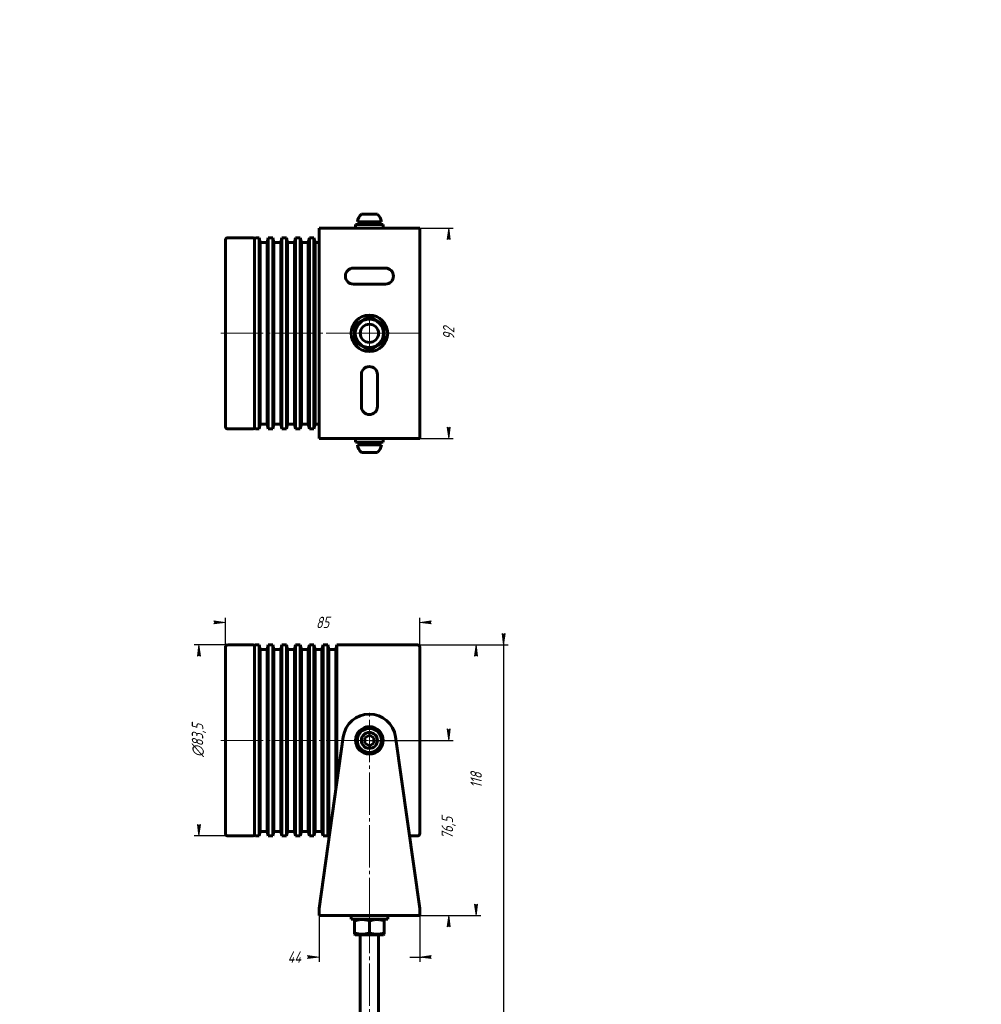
# Model space of a CAD drawing. Header units: millimetres. Extents: x 0 to 420, y 0 to 1188.
# Tile 4 of 4: x 0 to 420, y 758 to 1188. Entities that reach past the tile are written whole.
import ezdxf

# ---------------------------------------------------------------- set-up
doc = ezdxf.new("R2010")
doc.units = ezdxf.units.MM
for name, pattern in [('K5LT_AXLED', [23.00294876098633, 18.50294876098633, -1.5, 1.5, -1.5]), ('K5LT_BASIC', [0]), ('K5LT_THIN', [0])]:
    doc.linetypes.add(name, pattern=pattern)
doc.layers.add('Системный слой', color=7, linetype='Continuous')
doc.layers.add('Системный слой (1)', color=7, linetype='Continuous', true_color=0x909090)
doc.styles.add('KDIMTEXTSTYLE', font='GOST_AU.SHX', dxfattribs={"width": 0.96, "oblique": 15, "height": 5})
doc.dimstyles.new('KDIMSTYLE (1.00)', dxfattribs={"dimtxt": 5, "dimasz": 1, "dimexe": 2, "dimexo": 0, "dimgap": 1, "dimtad": 1, "dimtxsty": 'KDIMTEXTSTYLE', "dimsah": 1, "dimcen": 0, "dimdle": 1, "dimadec": 0, "dimazin": 0, "dimtfac": 0.667, "dimtmove": 0, "dimatfit": 3, "dimfxl": 0, "dimtvp": 1, "dimtolj": 1, "dimtzin": 0, "dimarcsym": 0})

# ---------------------------------------------------------------- blocks, each defined once
blk = doc.blocks.new('U0')
at = {"layer": 'Системный слой (1)', "color": 5, "linetype": 'K5LT_BASIC', "lineweight": 60, "true_color": 0x0000ff}
for p, q in [((89.8291244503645, 873.0026077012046), (89.8291244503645, 913.7526077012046)), ((89.8291244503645, 832.2526077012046), (89.8291244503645, 873.0026077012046))]:
    blk.add_line(p, q, dxfattribs=at)
blk = doc.blocks.new('U2')
at = {"layer": 'Системный слой (1)', "color": 5, "linetype": 'K5LT_BASIC', "lineweight": 60, "true_color": 0x0000ff}
for p, q in [((152.7291244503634, 788.1026077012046), (146.5541244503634, 788.1026077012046)), ((158.9041244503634, 788.1026077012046), (152.7291244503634, 788.1026077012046))]:
    blk.add_line(p, q, dxfattribs=at)
blk = doc.blocks.new('U3')
at = {"layer": 'Системный слой (1)', "color": 5, "linetype": 'K5LT_BASIC', "lineweight": 60, "true_color": 0x0000ff}
for p, q in [((102.5291244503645, 873.0026077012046), (102.5291244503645, 914.2526077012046)), ((102.5291244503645, 831.7526077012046), (102.5291244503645, 873.0026077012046))]:
    blk.add_line(p, q, dxfattribs=at)
blk = doc.blocks.new('KDIMARROW_01')
at = {"layer": 'Системный слой'}
blk.add_hatch(color=0, dxfattribs=at).paths.add_polyline_path([(0, 0), (-5, 0.658262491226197), (-4.5, 5.51091059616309e-16), (-5, -0.6582624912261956)])
at = {"layer": 'Системный слой', "color": 0, "linetype": 'K5LT_THIN', "lineweight": 18}
for p, q in [((-4.5, 5.51091059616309e-16), (-5, 0.658262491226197)), ((-5, 0.658262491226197), (0, 0)), ((0, 0), (-5, -0.6582624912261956)), ((-5, -0.6582624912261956), (-4.5, 5.51091059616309e-16))]:
    blk.add_line(p, q, dxfattribs=at)
at = {"layer": 'Системный слой (1)', "color": 0, "linetype": 'K5LT_THIN', "lineweight": 18}
blk.add_line((0, 0), (-1, 0), dxfattribs=at)
blk = doc.blocks.new('U62')
at = {"layer": 'Системный слой (1)', "color": 5, "linetype": 'K5LT_BASIC', "lineweight": 60, "true_color": 0x0000ff}
for p, q in [((108.0291244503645, 1090.671840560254), (108.0291244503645, 1050.921840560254)), ((108.0291244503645, 1050.921840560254), (108.0291244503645, 1011.171840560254))]:
    blk.add_line(p, q, dxfattribs=at)
blk = doc.blocks.new('U63')
at = {"layer": 'Системный слой (1)', "color": 5, "linetype": 'K5LT_BASIC', "lineweight": 60, "true_color": 0x0000ff}
for p, q in [((129.0291244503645, 1090.671840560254), (129.0291244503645, 1050.921840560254)), ((129.0291244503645, 1050.921840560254), (129.0291244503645, 1011.171840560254))]:
    blk.add_line(p, q, dxfattribs=at)
blk = doc.blocks.new('U64')
at = {"layer": 'Системный слой (1)', "color": 5, "linetype": 'K5LT_BASIC', "lineweight": 60, "true_color": 0x0000ff}
for p, q in [((117.0291244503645, 1090.671840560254), (117.0291244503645, 1050.921840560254)), ((117.0291244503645, 1050.921840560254), (117.0291244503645, 1011.171840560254))]:
    blk.add_line(p, q, dxfattribs=at)
blk = doc.blocks.new('U65')
at = {"layer": 'Системный слой (1)', "color": 5, "linetype": 'K5LT_BASIC', "lineweight": 60, "true_color": 0x0000ff}
for p, q in [((126.0291244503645, 1090.671840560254), (126.0291244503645, 1050.921840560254)), ((126.0291244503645, 1050.921840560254), (126.0291244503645, 1011.171840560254))]:
    blk.add_line(p, q, dxfattribs=at)
blk = doc.blocks.new('U66')
at = {"layer": 'Системный слой (1)', "color": 5, "linetype": 'K5LT_BASIC', "lineweight": 60, "true_color": 0x0000ff}
for p, q in [((111.0291244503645, 1090.671840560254), (111.0291244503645, 1050.921840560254)), ((111.0291244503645, 1050.921840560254), (111.0291244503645, 1011.171840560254))]:
    blk.add_line(p, q, dxfattribs=at)
blk = doc.blocks.new('U67')
at = {"layer": 'Системный слой (1)', "color": 5, "linetype": 'K5LT_BASIC', "lineweight": 60, "true_color": 0x0000ff}
for p, q in [((123.0291244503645, 1090.671840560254), (123.0291244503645, 1050.921840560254)), ((123.0291244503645, 1050.921840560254), (123.0291244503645, 1011.171840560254))]:
    blk.add_line(p, q, dxfattribs=at)
blk = doc.blocks.new('U68')
at = {"layer": 'Системный слой (1)', "color": 5, "linetype": 'K5LT_BASIC', "lineweight": 60, "true_color": 0x0000ff}
for p, q in [((114.0291244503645, 1090.671840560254), (114.0291244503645, 1050.921840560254)), ((114.0291244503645, 1050.921840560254), (114.0291244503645, 1011.171840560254))]:
    blk.add_line(p, q, dxfattribs=at)
blk = doc.blocks.new('U69')
at = {"layer": 'Системный слой (1)', "color": 5, "linetype": 'K5LT_BASIC', "lineweight": 60, "true_color": 0x0000ff}
for p, q in [((105.0291244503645, 1090.671840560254), (105.0291244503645, 1050.921840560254)), ((105.0291244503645, 1050.921840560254), (105.0291244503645, 1011.171840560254))]:
    blk.add_line(p, q, dxfattribs=at)
blk = doc.blocks.new('U70')
at = {"layer": 'Системный слой (1)', "color": 5, "linetype": 'K5LT_BASIC', "lineweight": 60, "true_color": 0x0000ff}
for p, q in [((120.0291244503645, 1090.671840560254), (120.0291244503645, 1050.921840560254)), ((120.0291244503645, 1050.921840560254), (120.0291244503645, 1011.171840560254))]:
    blk.add_line(p, q, dxfattribs=at)
blk = doc.blocks.new('U71')
at = {"layer": 'Системный слой (1)', "color": 30, "linetype": 'K5LT_AXLED', "lineweight": 18, "true_color": 0xff8000}
for q in [(152.7291244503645, 1057.121840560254), (146.5291244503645, 1050.921840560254), (152.7291244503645, 1044.721840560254), (158.9291244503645, 1050.921840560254)]:
    blk.add_line((152.7291244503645, 1050.921840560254), q, dxfattribs=at)

msp = doc.modelspace()

# ---------------------------------------------------------------- linework, layer by layer
at = {"layer": 'Системный слой (1)', "color": 5, "linetype": 'K5LT_BASIC', "lineweight": 60, "true_color": 0x0000ff}
for p, q in [((156.2291244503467, 1103.021840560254), (149.2291244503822, 1103.021840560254)), ((146.7291244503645, 1096.921840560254), (146.7291244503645, 1098.521840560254)), ((146.7291244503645, 1098.521840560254), (158.7291244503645, 1098.521840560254)), ((157.9791244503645, 1099.721840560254), (147.4791244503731, 1099.721840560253)), ((148.0791244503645, 1098.521840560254), (148.0791244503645, 1099.721840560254)), ((157.3735032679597, 1099.721840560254), (157.3575941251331, 1099.121840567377)), ((158.7291244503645, 1096.921840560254), (158.7291244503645, 1098.521840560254)), ((130.7291244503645, 1096.921840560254), (130.7332195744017, 1096.921840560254)), ((130.7291244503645, 1096.921840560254), (130.7291244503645, 1093.921840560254)), ((130.7291244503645, 1093.921840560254), (130.7291244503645, 1007.921840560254)), ((130.7332195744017, 1096.921840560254), (174.7250293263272, 1096.921840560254)), ((174.7250293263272, 1096.921840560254), (174.7291244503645, 1096.921840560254)), ((174.7291244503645, 1093.921840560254), (174.7291244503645, 1096.921840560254)), ((174.7291244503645, 1007.921840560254), (174.7291244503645, 1093.921840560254)), ((89.8291244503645, 1010.171840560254), (89.8291244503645, 1091.671840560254)), ((102.0291244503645, 1092.671840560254), (90.8291244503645, 1092.671840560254)), ((102.5291244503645, 1009.671840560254), (102.5291244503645, 1092.171840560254)), ((104.5291244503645, 1092.671840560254), (103.0291244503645, 1092.671840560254)), ((105.0291244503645, 1090.671840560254), (104.5291244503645, 1092.671840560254)), ((104.5291244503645, 1092.671840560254), (104.5291244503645, 1050.921840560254)), ((108.0291244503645, 1090.671840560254), (105.0291244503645, 1090.671840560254)), ((108.5291244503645, 1092.671840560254), (108.0291244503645, 1090.671840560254)), ((110.5291244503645, 1092.671840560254), (108.5291244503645, 1092.671840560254)), ((108.5291244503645, 1092.671840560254), (108.5291244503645, 1050.921840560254)), ((111.0291244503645, 1090.671840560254), (110.5291244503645, 1092.671840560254)), ((110.5291244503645, 1092.671840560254), (110.5291244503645, 1050.921840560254)), ((114.0291244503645, 1090.671840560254), (111.0291244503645, 1090.671840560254)), ((114.5291244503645, 1092.671840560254), (114.0291244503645, 1090.671840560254)), ((114.5291244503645, 1092.671840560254), (114.5291244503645, 1050.921840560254)), ((116.5291244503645, 1092.671840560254), (114.5291244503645, 1092.671840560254)), ((117.0291244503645, 1090.671840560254), (116.5291244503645, 1092.671840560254)), ((116.5291244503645, 1092.671840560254), (116.5291244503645, 1050.921840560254)), ((120.0291244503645, 1090.671840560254), (117.0291244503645, 1090.671840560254)), ((120.5291244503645, 1092.671840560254), (120.0291244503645, 1090.671840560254)), ((120.5291244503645, 1092.671840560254), (120.5291244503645, 1050.921840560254)), ((122.5291244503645, 1092.671840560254), (120.5291244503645, 1092.671840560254)), ((123.0291244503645, 1090.671840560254), (122.5291244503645, 1092.671840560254)), ((122.5291244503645, 1092.671840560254), (122.5291244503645, 1050.921840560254)), ((126.0291244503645, 1090.671840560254), (123.0291244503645, 1090.671840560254)), ((126.5291244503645, 1092.671840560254), (126.0291244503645, 1090.671840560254)), ((128.5291244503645, 1092.671840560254), (126.5291244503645, 1092.671840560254)), ((126.5291244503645, 1092.671840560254), (126.5291244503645, 1050.921840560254)), ((128.5291244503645, 1092.671840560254), (128.5291244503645, 1050.921840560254)), ((129.0291244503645, 1090.671840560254), (128.5291244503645, 1092.671840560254)), ((130.7291244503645, 1090.671840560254), (129.0291244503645, 1090.671840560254)), ((159.7291244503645, 1079.421840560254), (145.7291244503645, 1079.421840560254)), ((145.7291244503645, 1072.421840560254), (159.7291244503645, 1072.421840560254)), ((146.2291244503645, 1054.674617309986), (152.7291244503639, 1058.427394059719)), ((146.2291244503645, 1047.169063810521), (146.2291244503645, 1054.674617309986)), ((152.7291244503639, 1058.427394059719), (159.2291244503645, 1054.674617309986)), ((159.2291244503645, 1054.674617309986), (159.2291244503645, 1047.169063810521)), ((104.5291244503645, 1050.921840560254), (104.5291244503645, 1009.171840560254)), ((108.5291244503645, 1050.921840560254), (108.5291244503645, 1009.171840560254)), ((110.5291244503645, 1050.921840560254), (110.5291244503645, 1009.171840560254)), ((114.5291244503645, 1050.921840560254), (114.5291244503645, 1009.171840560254)), ((116.5291244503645, 1050.921840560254), (116.5291244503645, 1009.171840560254)), ((120.5291244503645, 1050.921840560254), (120.5291244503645, 1009.171840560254)), ((122.5291244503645, 1050.921840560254), (122.5291244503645, 1009.171840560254)), ((126.5291244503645, 1050.921840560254), (126.5291244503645, 1009.171840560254)), ((128.5291244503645, 1050.921840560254), (128.5291244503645, 1009.171840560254)), ((152.7291244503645, 1043.416287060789), (146.2291244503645, 1047.169063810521)), ((159.2291244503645, 1047.169063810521), (152.7291244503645, 1043.416287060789)), ((149.2291244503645, 1032.921840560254), (149.2291244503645, 1018.921840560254)), ((156.2291244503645, 1018.921840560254), (156.2291244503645, 1032.921840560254)), ((102.0291244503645, 1009.171840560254), (90.8291244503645, 1009.171840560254)), ((104.5291244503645, 1009.171840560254), (103.0291244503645, 1009.171840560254)), ((105.0291244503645, 1011.171840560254), (104.5291244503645, 1009.171840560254)), ((108.0291244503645, 1011.171840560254), (105.0291244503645, 1011.171840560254)), ((108.5291244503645, 1009.171840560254), (108.0291244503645, 1011.171840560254)), ((110.5291244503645, 1009.171840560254), (108.5291244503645, 1009.171840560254)), ((111.0291244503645, 1011.171840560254), (110.5291244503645, 1009.171840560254)), ((114.0291244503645, 1011.171840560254), (111.0291244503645, 1011.171840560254)), ((114.5291244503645, 1009.171840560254), (114.0291244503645, 1011.171840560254)), ((116.5291244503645, 1009.171840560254), (114.5291244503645, 1009.171840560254)), ((117.0291244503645, 1011.171840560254), (116.5291244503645, 1009.171840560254)), ((120.0291244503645, 1011.171840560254), (117.0291244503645, 1011.171840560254)), ((120.5291244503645, 1009.171840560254), (120.0291244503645, 1011.171840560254)), ((122.5291244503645, 1009.171840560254), (120.5291244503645, 1009.171840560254)), ((123.0291244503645, 1011.171840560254), (122.5291244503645, 1009.171840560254)), ((126.0291244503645, 1011.171840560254), (123.0291244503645, 1011.171840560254)), ((126.5291244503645, 1009.171840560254), (126.0291244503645, 1011.171840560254)), ((128.5291244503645, 1009.171840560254), (126.5291244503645, 1009.171840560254)), ((129.0291244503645, 1011.171840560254), (128.5291244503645, 1009.171840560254)), ((130.7291244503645, 1011.171840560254), (129.0291244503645, 1011.171840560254)), ((130.7291244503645, 1007.921840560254), (130.7291244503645, 1004.921840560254)), ((174.7291244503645, 1004.921840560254), (174.7291244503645, 1007.921840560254)), ((130.7332195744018, 1004.921840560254), (130.7291244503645, 1004.921840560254)), ((174.7250293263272, 1004.921840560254), (130.7332195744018, 1004.921840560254)), ((146.7291244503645, 1004.921840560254), (146.7291244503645, 1003.321840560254)), ((158.7291244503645, 1003.321840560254), (146.7291244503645, 1003.321840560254)), ((148.0791244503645, 1003.321840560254), (148.0791244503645, 1002.121840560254)), ((157.3575941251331, 1002.721840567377), (157.3735032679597, 1003.321840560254)), ((158.7291244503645, 1004.921840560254), (158.7291244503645, 1003.321840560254)), ((174.7291244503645, 1004.921840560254), (174.7250293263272, 1004.921840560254)), ((147.4791244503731, 1002.121840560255), (157.9791244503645, 1002.121840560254)), ((149.2291244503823, 998.8218405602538), (156.2291244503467, 998.8218405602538)), ((102.0291244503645, 914.7526077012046), (90.8291244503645, 914.7526077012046)), ((104.5291244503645, 914.7526077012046), (103.0291244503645, 914.7526077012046)), ((105.0291244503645, 912.7526077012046), (104.5291244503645, 914.7526077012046)), ((104.5291244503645, 914.7526077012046), (104.5291244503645, 873.0026077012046)), ((108.0291244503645, 912.7526077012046), (105.0291244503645, 912.7526077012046)), ((105.0291244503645, 912.7526077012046), (105.0291244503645, 833.2526077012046)), ((108.5291244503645, 914.7526077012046), (108.0291244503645, 912.7526077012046)), ((108.0291244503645, 912.7526077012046), (108.0291244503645, 833.2526077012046)), ((110.5291244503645, 914.7526077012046), (108.5291244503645, 914.7526077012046)), ((108.5291244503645, 914.7526077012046), (108.5291244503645, 873.0026077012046)), ((111.0291244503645, 912.7526077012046), (110.5291244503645, 914.7526077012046)), ((110.5291244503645, 914.7526077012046), (110.5291244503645, 873.0026077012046)), ((114.0291244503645, 912.7526077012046), (111.0291244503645, 912.7526077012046)), ((111.0291244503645, 912.7526077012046), (111.0291244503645, 833.2526077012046)), ((114.5291244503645, 914.7526077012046), (114.0291244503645, 912.7526077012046)), ((114.0291244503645, 912.7526077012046), (114.0291244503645, 833.2526077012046)), ((114.5291244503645, 914.7526077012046), (114.5291244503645, 873.0026077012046)), ((116.5291244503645, 914.7526077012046), (114.5291244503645, 914.7526077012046)), ((116.5291244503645, 914.7526077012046), (116.5291244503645, 873.0026077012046)), ((117.0291244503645, 912.7526077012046), (116.5291244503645, 914.7526077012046)), ((117.0291244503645, 912.7526077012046), (117.0291244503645, 833.2526077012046)), ((120.0291244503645, 912.7526077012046), (117.0291244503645, 912.7526077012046)), ((120.5291244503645, 914.7526077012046), (120.0291244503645, 912.7526077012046)), ((120.0291244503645, 912.7526077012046), (120.0291244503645, 833.2526077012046)), ((120.5291244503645, 914.7526077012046), (120.5291244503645, 873.0026077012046)), ((122.5291244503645, 914.7526077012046), (120.5291244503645, 914.7526077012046)), ((123.0291244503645, 912.7526077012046), (122.5291244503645, 914.7526077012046)), ((122.5291244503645, 914.7526077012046), (122.5291244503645, 873.0026077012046)), ((126.0291244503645, 912.7526077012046), (123.0291244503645, 912.7526077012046)), ((123.0291244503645, 912.7526077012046), (123.0291244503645, 833.2526077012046)), ((126.5291244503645, 914.7526077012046), (126.0291244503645, 912.7526077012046)), ((126.0291244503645, 912.7526077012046), (126.0291244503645, 833.2526077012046)), ((128.5291244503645, 914.7526077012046), (126.5291244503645, 914.7526077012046)), ((126.5291244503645, 914.7526077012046), (126.5291244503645, 873.0026077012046)), ((128.5291244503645, 914.7526077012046), (128.5291244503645, 873.0026077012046)), ((129.0291244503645, 912.7526077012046), (128.5291244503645, 914.7526077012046)), ((129.0291244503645, 912.7526077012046), (129.0291244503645, 833.2526077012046)), ((132.0291244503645, 912.7526077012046), (129.0291244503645, 912.7526077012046)), ((132.5291244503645, 914.7526077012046), (132.0291244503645, 912.7526077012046)), ((132.0291244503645, 912.7526077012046), (132.0291244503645, 833.2526077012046)), ((134.5291244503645, 914.7526077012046), (132.5291244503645, 914.7526077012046)), ((132.5291244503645, 914.7526077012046), (132.5291244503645, 873.0026077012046)), ((135.0291244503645, 912.7526077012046), (134.5291244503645, 914.7526077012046)), ((134.5291244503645, 914.7526077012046), (134.5291244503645, 873.0026077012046)), ((138.0291244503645, 912.7526077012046), (135.0291244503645, 912.7526077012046)), ((135.0291244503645, 912.7526077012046), (135.0291244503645, 833.2526077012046)), ((138.5291244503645, 914.7526077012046), (138.0291244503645, 912.7526077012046)), ((138.0291244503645, 912.7526077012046), (138.0291244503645, 851.1556403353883)), ((173.7291244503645, 914.7526077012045), (138.5291244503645, 914.7526077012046)), ((138.5291244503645, 914.7526077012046), (138.5291244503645, 854.69550506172)), ((174.7291244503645, 913.7526077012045), (174.7291244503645, 832.2526077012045)), ((130.7332195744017, 799.5026077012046), (141.3421547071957, 874.6109982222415)), ((150.7291244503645, 874.1573082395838), (152.7291244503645, 875.312008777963)), ((150.7291244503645, 871.8479071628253), (150.7291244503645, 874.1573082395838)), ((152.7291244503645, 875.312008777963), (154.7291244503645, 874.1573082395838)), ((154.7291244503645, 874.1573082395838), (154.7291244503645, 871.8479071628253)), ((164.1160941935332, 874.6109982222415), (174.7250293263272, 799.5026077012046)), ((104.5291244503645, 873.0026077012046), (104.5291244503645, 831.2526077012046)), ((108.5291244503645, 873.0026077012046), (108.5291244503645, 831.2526077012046)), ((110.5291244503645, 873.0026077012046), (110.5291244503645, 831.2526077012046)), ((114.5291244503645, 873.0026077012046), (114.5291244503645, 831.2526077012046)), ((116.5291244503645, 873.0026077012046), (116.5291244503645, 831.2526077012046)), ((120.5291244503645, 873.0026077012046), (120.5291244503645, 831.2526077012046)), ((122.5291244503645, 873.0026077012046), (122.5291244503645, 831.2526077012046)), ((126.5291244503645, 873.0026077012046), (126.5291244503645, 831.2526077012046)), ((128.5291244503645, 873.0026077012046), (128.5291244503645, 831.2526077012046)), ((132.5291244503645, 873.0026077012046), (132.5291244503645, 831.2526077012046)), ((134.5291244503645, 873.0026077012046), (134.5291244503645, 831.2526077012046)), ((152.7291244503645, 870.693206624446), (150.7291244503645, 871.8479071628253)), ((154.7291244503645, 871.8479071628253), (152.7291244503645, 870.693206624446)), ((102.0291244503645, 831.2526077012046), (90.8291244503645, 831.2526077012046)), ((104.5291244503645, 831.2526077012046), (103.0291244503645, 831.2526077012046)), ((105.0291244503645, 833.2526077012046), (104.5291244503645, 831.2526077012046)), ((108.0291244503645, 833.2526077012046), (105.0291244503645, 833.2526077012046)), ((108.5291244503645, 831.2526077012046), (108.0291244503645, 833.2526077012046)), ((110.5291244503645, 831.2526077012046), (108.5291244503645, 831.2526077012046)), ((111.0291244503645, 833.2526077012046), (110.5291244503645, 831.2526077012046)), ((114.0291244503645, 833.2526077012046), (111.0291244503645, 833.2526077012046)), ((114.5291244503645, 831.2526077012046), (114.0291244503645, 833.2526077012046)), ((116.5291244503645, 831.2526077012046), (114.5291244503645, 831.2526077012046)), ((117.0291244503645, 833.2526077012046), (116.5291244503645, 831.2526077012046)), ((120.0291244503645, 833.2526077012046), (117.0291244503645, 833.2526077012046)), ((120.5291244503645, 831.2526077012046), (120.0291244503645, 833.2526077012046)), ((122.5291244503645, 831.2526077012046), (120.5291244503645, 831.2526077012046)), ((123.0291244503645, 833.2526077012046), (122.5291244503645, 831.2526077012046)), ((126.0291244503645, 833.2526077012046), (123.0291244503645, 833.2526077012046)), ((126.5291244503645, 831.2526077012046), (126.0291244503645, 833.2526077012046)), ((128.5291244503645, 831.2526077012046), (126.5291244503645, 831.2526077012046)), ((129.0291244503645, 833.2526077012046), (128.5291244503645, 831.2526077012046)), ((132.0291244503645, 833.2526077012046), (129.0291244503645, 833.2526077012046)), ((132.5291244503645, 831.2526077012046), (132.0291244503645, 833.2526077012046)), ((134.5291244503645, 831.2526077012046), (132.5291244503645, 831.2526077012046)), ((135.0291244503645, 833.2526077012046), (134.5291244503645, 831.2526077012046)), ((135.5003508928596, 833.2526077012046), (135.0291244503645, 833.2526077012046)), ((173.7291244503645, 831.2526077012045), (170.2403946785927, 831.2526077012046)), ((130.7291244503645, 799.5026077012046), (130.7332195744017, 799.5026077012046)), ((130.7291244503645, 799.5026077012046), (130.7291244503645, 796.5026077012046)), ((174.7291244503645, 796.5026077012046), (130.7291244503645, 796.5026077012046)), ((144.7291244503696, 794.9026077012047), (144.7291244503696, 796.5026077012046)), ((160.7291244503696, 794.9026077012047), (160.7291244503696, 796.5026077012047)), ((174.7250293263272, 799.5026077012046), (174.7291244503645, 799.5026077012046)), ((174.7291244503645, 796.5026077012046), (174.7291244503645, 799.5026077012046)), ((144.7291244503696, 794.9026077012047), (160.7291244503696, 794.9026077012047)), ((146.2291244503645, 794.7149688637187), (146.5541244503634, 794.9026077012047)), ((146.2291244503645, 794.1344122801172), (146.2291244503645, 794.7149688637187)), ((146.2291244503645, 788.8708031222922), (146.2291244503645, 794.1344122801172)), ((152.7291244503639, 788.8708031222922), (152.7291244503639, 794.1344122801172)), ((159.2291244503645, 794.7149688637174), (158.9041244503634, 794.9026077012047)), ((159.2291244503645, 794.7149688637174), (159.2291244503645, 794.1344122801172)), ((159.2291244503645, 788.8708031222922), (159.2291244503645, 794.1344122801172)), ((146.2291244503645, 788.2902465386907), (146.2291244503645, 788.8708031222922)), ((146.5541244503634, 788.1026077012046), (146.2291244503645, 788.2902465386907)), ((148.7291244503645, 788.1026077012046), (148.7291244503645, 112.0026077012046)), ((156.7291244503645, 788.1026077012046), (156.7291244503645, 112.0026077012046)), ((158.9041244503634, 788.1026077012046), (159.2291244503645, 788.2902465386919)), ((159.2291244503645, 788.8708031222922), (159.2291244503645, 788.2902465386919))]:
    msp.add_line(p, q, dxfattribs=at)
at = {"layer": 'Системный слой (1)', "color": 30, "linetype": 'K5LT_AXLED', "lineweight": 18, "true_color": 0xff8000}
for p, q in [((87.8291244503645, 1050.921840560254), (176.7291244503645, 1050.921840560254)), ((152.7291244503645, 794.5026077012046), (152.7291244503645, 886.5026077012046)), ((87.8291244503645, 873.0026077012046), (176.7291244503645, 873.0026077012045)), ((152.7291244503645, 798.5026077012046), (152.7291244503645, 106.0026077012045))]:
    msp.add_line(p, q, dxfattribs=at)
at = {"layer": 'Системный слой (1)', "color": 5, "linetype": 'K5LT_BASIC', "lineweight": 60, "true_color": 0x0000ff}
for centre, radius in [((152.7291244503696, 1050.921840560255), 8.000000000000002), ((152.7291244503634, 1050.921840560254), 6.175), ((152.7291244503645, 1050.921840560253), 4), ((152.7291244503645, 873.0026077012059), 6), ((152.7291244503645, 873.0026077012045), 5.25), ((152.7291244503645, 873.0026077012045), 3.49999999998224)]:
    msp.add_circle(centre, radius, dxfattribs=at)
for centre, radius, start, end in [((152.7291244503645, 1099.05176480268), 5.292589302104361, 131.3992480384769, 172.7264663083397), ((152.7291244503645, 1099.05176480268), 5.29258930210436, 7.273533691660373, 48.60075196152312), ((90.8291244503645, 1091.671840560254), 1, 90.00000000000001, 180), ((102.0291244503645, 1092.171840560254), 0.5, 0, 90), ((103.0291244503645, 1092.171840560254), 0.5, 90.00000000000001, 180), ((145.7291244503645, 1075.921840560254), 3.5, 90.00000000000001, 270), ((159.7291244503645, 1075.921840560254), 3.5, 270, 90), ((152.7291244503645, 1032.921840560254), 3.5, 0, 180), ((152.7291244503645, 1018.921840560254), 3.5, 180, 0), ((90.8291244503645, 1010.171840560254), 1, 180, 270), ((102.0291244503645, 1009.671840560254), 0.5, 270, 0), ((103.0291244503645, 1009.671840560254), 0.5, 180, 270), ((152.7291244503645, 1002.791916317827), 5.29258930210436, 187.2735336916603, 228.6007519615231), ((152.7291244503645, 1002.791916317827), 5.292589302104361, 311.3992480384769, 352.7264663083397), ((90.8291244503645, 913.7526077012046), 1, 89.99999999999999, 180), ((102.0291244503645, 914.2526077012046), 0.5, 0, 90), ((103.0291244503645, 914.2526077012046), 0.5, 89.99999999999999, 180), ((173.7291244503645, 913.7526077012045), 1, 0, 90), ((152.7291244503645, 873.0026077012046), 11.5, 8.039747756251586, 171.9602522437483), ((90.8291244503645, 832.2526077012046), 1, 180, 270), ((102.0291244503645, 831.7526077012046), 0.5, 270, 0), ((103.0291244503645, 831.7526077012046), 0.5, 180, 270), ((173.7291244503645, 832.2526077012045), 1, 270, 0)]:
    msp.add_arc(centre, radius, start, end, dxfattribs=at)
for centre, major_axis, ratio, start_param, end_param in [((152.7291244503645, 1097.89384271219), (-1.340166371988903e-14, 12.77577000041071), 0.3639702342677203, 4.761564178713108, 4.85596493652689), ((152.7291244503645, 1001.49384271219), (-2.346870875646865e-15, -12.77577000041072), 0.3639702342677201, 1.619971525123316, 1.714372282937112)]:
    msp.add_ellipse(centre, major_axis=major_axis, ratio=ratio, start_param=start_param, end_param=end_param, dxfattribs=at)
for points, knots in [([(152.7291244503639, 794.1344122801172), (152.4429057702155, 794.2298184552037), (151.9725741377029, 794.3712117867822), (151.3406061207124, 794.5195668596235), (150.8492270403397, 794.6092557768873), (150.4063689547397, 794.667882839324), (149.9869637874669, 794.7029168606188), (149.5912811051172, 794.7172241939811), (149.2121605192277, 794.7134139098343), (148.7918592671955, 794.6909221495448), (148.327468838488, 794.6422048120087), (147.7103070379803, 794.5418620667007), (147.0093700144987, 794.3791889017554), (146.4846115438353, 794.2195742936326), (146.2291244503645, 794.1344122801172)], [0, 0, 0, 0, 2.031939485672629, 3.311633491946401, 4.39664450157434, 5.423588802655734, 6.350589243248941, 7.262712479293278, 8.121743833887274, 8.934797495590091, 10.13117959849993, 11.30171901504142, 13.1836510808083, 15, 15, 15, 15]), ([(159.2291244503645, 794.1344122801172), (158.9429057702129, 794.2298184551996), (158.4725741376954, 794.3712117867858), (157.840606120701, 794.5195668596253), (157.3492270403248, 794.6092557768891), (156.9063689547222, 794.6678828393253), (156.4869637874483, 794.7029168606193), (156.0912811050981, 794.7172241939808), (155.7121605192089, 794.7134139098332), (155.2918592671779, 794.6909221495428), (154.8274688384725, 794.642204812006), (154.2103070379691, 794.541862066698), (153.509370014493, 794.3791889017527), (152.9846115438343, 794.2195742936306), (152.7291244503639, 794.1344122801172)], [0, 0, 0, 0, 2.031939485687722, 3.311633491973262, 4.396644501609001, 5.423588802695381, 6.350589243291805, 7.262712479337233, 8.121743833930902, 8.9347974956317, 10.13117959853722, 11.30171901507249, 13.18365108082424, 15, 15, 15, 15]), ([(146.2291244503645, 788.8708031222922), (146.5153431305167, 788.7753969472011), (146.9856747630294, 788.6340036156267), (147.617642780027, 788.485648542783), (148.1090218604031, 788.3959596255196), (148.5518799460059, 788.3373325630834), (148.9712851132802, 788.3022985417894), (149.3669677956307, 788.2879912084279), (149.7460883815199, 788.2918014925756), (150.166389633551, 788.314293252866), (150.6307800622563, 788.363010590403), (151.2479418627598, 788.4633533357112), (151.9488788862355, 788.6260265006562), (152.4736373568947, 788.7856411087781), (152.7291244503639, 788.8708031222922)], [0, 0, 0, 0, 2.031939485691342, 3.311633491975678, 4.396644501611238, 5.423588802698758, 6.350589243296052, 7.262712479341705, 8.121743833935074, 8.934797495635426, 10.13117959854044, 11.30171901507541, 13.18365108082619, 15, 15, 15, 15]), ([(152.7291244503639, 788.8708031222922), (153.0153431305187, 788.7753969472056), (153.4856747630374, 788.634003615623), (154.1176427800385, 788.4856485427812), (154.6090218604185, 788.3959596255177), (155.0518799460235, 788.337332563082), (155.4712851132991, 788.3022985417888), (155.86696779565, 788.2879912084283), (156.246088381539, 788.2918014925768), (156.6663896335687, 788.3142932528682), (157.130780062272, 788.3630105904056), (157.7479418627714, 788.4633533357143), (158.4488788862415, 788.6260265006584), (158.9736373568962, 788.7856411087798), (159.2291244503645, 788.8708031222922)], [0, 0, 0, 0, 2.031939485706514, 3.311633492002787, 4.396644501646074, 5.423588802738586, 6.350589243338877, 7.26271247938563, 8.121743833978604, 8.934797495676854, 10.13117959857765, 11.30171901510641, 13.18365108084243, 15, 15, 15, 15])]:
    msp.add_open_spline(points, degree=3, knots=knots, dxfattribs=at)

# ---------------------------------------------------------------- block references
at = {"layer": 'Системный слой (1)'}
for name in ['U69', 'U62', 'U66', 'U68', 'U64', 'U70', 'U67', 'U65', 'U63', 'U71', 'U0', 'U3', 'U2']:
    msp.add_blockref(name, (0, 0), dxfattribs=at)

# ---------------------------------------------------------------- dimensions: what is measured, and where the dimension line sits
at = {"layer": 'Системный слой (1)', "color": 7}
for base, p1, p2, location, override in [((187.3670052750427, 1096.921840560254), (174.7250293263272, 1004.921840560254), (174.7250293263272, 1096.921840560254), (187.3670052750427, 1050.921840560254), {"dimexo": 0, "dimpost": '\\H5.0;\\W0.965;\\Q15;<>', "dimblk1": 'KDIMARROW_01', "dimblk2": 'KDIMARROW_01', "dimse1": 0, "dimse2": 0, "dimclrt": 7, "dimtolj": 1}), ((78.25076995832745, 914.7526077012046), (96.4291244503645, 831.2526077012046), (96.4291244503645, 914.7526077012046), (78.25076995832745, 873.0026077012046), {"dimexo": 0, "dimpost": '\\H5.0;\\W0.965;\\Q15;∅<>', "dimblk1": 'KDIMARROW_01', "dimblk2": 'KDIMARROW_01', "dimse1": 0, "dimse2": 0, "dimclrt": 7, "dimtolj": 1}), ((187.3670052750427, 796.5026077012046), (152.7291244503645, 873.0026077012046), (174.7291244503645, 796.5026077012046), (187.3670052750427, 834.7526077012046), {"dimexo": 0, "dimpost": '\\H5.0;\\W0.965;\\Q15;<>', "dimblk1": 'KDIMARROW_01', "dimblk2": 'KDIMARROW_01', "dimse1": 0, "dimse2": 0, "dimclrt": 7, "dimtolj": 1})]:
    msp.add_linear_dim(base=base, p1=p1, p2=p2, angle=90, location=location, dimstyle='KDIMSTYLE (1.00)', override=override, dxfattribs=at).render()
msp.add_linear_dim(base=(89.8291244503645, 924.5642123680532), p1=(174.7291244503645, 913.7526077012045), p2=(89.8291244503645, 913.7526077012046), location=(132.2791244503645, 924.5642123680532), text='\\H5.0;\\W0.965;\\Q15;\\H5.0;\\W0.965;\\Q15;\\Q15;85', dimstyle='KDIMSTYLE (1.00)', override={"dimexo": 0, "dimblk1": 'KDIMARROW_01', "dimblk2": 'KDIMARROW_01', "dimse1": 0, "dimse2": 0, "dimclrt": 7, "dimtolj": 1}, dxfattribs=at).render()
for base, p1, p2, location, text in [((211.3670052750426, 108.0026077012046), (156.1291244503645, 914.7526077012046), (152.7291244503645, 108.0026077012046), (211.3670052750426, 511.3776077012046), '\\H5.0;\\W0.965;\\Q15;\\H5.0;\\W0.965;\\Q15;\\Q15;807'), ((199.3670052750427, 914.7526077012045), (174.7291244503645, 796.5026077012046), (173.7291244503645, 914.7526077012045), (199.3670052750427, 855.6276077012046), '\\H5.0;\\W0.965;\\Q15;\\H5.0;\\W0.965;\\Q15;\\Q15;118')]:
    msp.add_linear_dim(base=base, p1=p1, p2=p2, angle=90, location=location, text=text, dimstyle='KDIMSTYLE (1.00)', override={"dimexo": 0, "dimblk1": 'KDIMARROW_01', "dimblk2": 'KDIMARROW_01', "dimse1": 0, "dimse2": 0, "dimclrt": 7, "dimtolj": 1}, dxfattribs=at).render()
msp.add_linear_dim(base=(130.7291244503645, 778.2828690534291), p1=(174.7291244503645, 796.5026077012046), p2=(130.7291244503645, 796.5026077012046), location=(119.9364162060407, 778.2828690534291), dimstyle='KDIMSTYLE (1.00)', override={"dimexo": 0, "dimpost": '\\H5.0;\\W0.965;\\Q15;<>', "dimblk1": 'KDIMARROW_01', "dimblk2": 'KDIMARROW_01', "dimse1": 0, "dimse2": 0, "dimclrt": 7, "dimtolj": 1}, dxfattribs=at).render()

doc.saveas('drawing.dxf')
